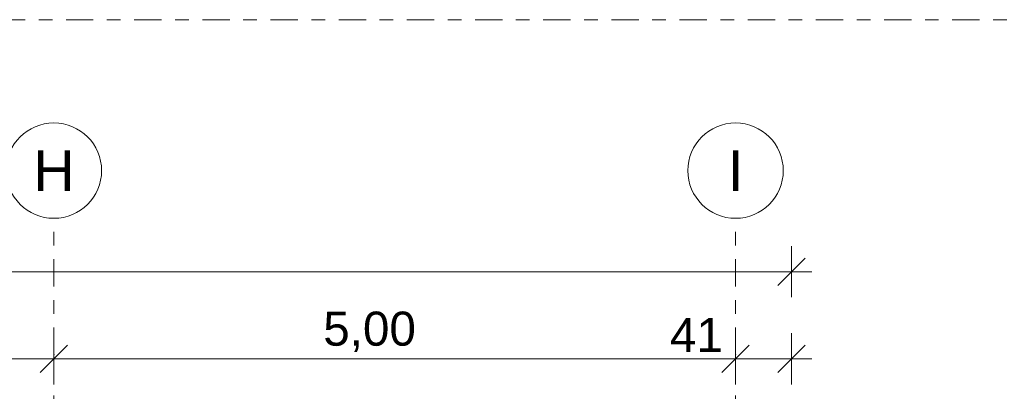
# Model space of a CAD drawing. Header units: metres. Extents: x -167 to 233, y -155 to 122.
# Tile 211 of 215: x 52.5 to 59.72, y 46.27 to 49. Entities that reach past the tile are written whole.
import ezdxf
from ezdxf.enums import TextEntityAlignment as Align

# ---------------------------------------------------------------- set-up
doc = ezdxf.new("R2010")
doc.units = ezdxf.units.M
doc.header["$MEASUREMENT"] = 0
doc.linetypes.add('Raster', pattern=[0.4, 0.2, -0.1, 0, -0.1])
for name, color, linetype in [('60 Grenzen', 7, 'Continuous'), ('90 Achsraster', 7, 'Continuous'), ('94 Genehmigungsplanung Bemaßung', 7, 'Continuous')]:
    doc.layers.add(name, color=color, linetype=linetype)
doc.styles.add('ERSTELLTER_STIL_1', font='arial.ttf')
doc.styles.add('ERSTELLTER_STIL_2', font='arial.ttf')
doc.dimstyles.new('ERSTELLTER_STIL__1', dxfattribs={"dimtxt": 0.25, "dimasz": 0.19, "dimexe": 0.18, "dimexo": 0.1, "dimgap": 0, "dimtad": 1, "dimtih": 1, "dimtoh": 1, "dimzin": 0, "dimdsep": 46, "dimtxsty": 'ERSTELLTER_STIL_1', "dimblk": 'ARROWHEAD_6', "dimblk1": 'ARROWHEAD_6', "dimblk2": 'ARROWHEAD_6', "dimcen": 0.09, "dimclrd": 7, "dimclre": 7, "dimclrt": 7, "dimazin": 0, "dimtfac": 1, "dimtdec": 4, "dimtmove": 0, "dimatfit": 3, "dimfxl": 1, "dimtolj": 1, "dimtzin": 0, "dimarcsym": 0})

# ---------------------------------------------------------------- blocks, each defined once
blk = doc.blocks.new('Standard-Rastermarker_138')
at = {"layer": '90 Achsraster', "color": 14, "linetype": 'Raster', "lineweight": 18, "true_color": 0xa80000}
for q in [(0, 0), (24.6809, 0)]:
    blk.add_line((1, 0), q, dxfattribs=at)
at = {"layer": '90 Achsraster', "color": 14, "linetype": 'Continuous', "lineweight": 18, "true_color": 0xa80000, "flags": 128}
blk.add_lwpolyline([(0, 0, 1), (-0.7, 0, 1)], format="xyb", close=True, dxfattribs=at)
at = {"layer": '90 Achsraster', "color": 14, "linetype": 'Raster', "lineweight": 18, "true_color": 0xa80000}
blk.add_point((1, 0), dxfattribs=at)
blk.add_point((1, 0), dxfattribs=at)
at = {"layer": '90 Achsraster', "color": 14, "lineweight": 18, "true_color": 0xa80000, "style": 'ERSTELLTER_STIL_2'}
for tag, p in [('AC_MarkerText_1_0', (-0.5686, -0.0686)), ('AC_MarkerText_1_1', (25.8123, -0.0686))]:
    blk.add_attdef(tag, text='', height=0.3, rotation=90, dxfattribs=at).set_placement(p, align=Align.TOP_CENTER)
blk = doc.blocks.new('*D233', base_point=(27236.1321, 33357.279))
at = {"layer": '94 Genehmigungsplanung Bemaßung', "color": 7, "linetype": 'Continuous', "lineweight": 13}
for p, q in [((17.3411, 46.9622), (17.3411, 47.3372)), ((58.1625, 46.9622), (58.1625, 47.3372)), ((17.4411, 47.2497), (17.2411, 47.0497)), ((58.0625, 47.0497), (58.2625, 47.2497)), ((17.1911, 47.1497), (17.3411, 47.1497)), ((17.3411, 47.1497), (58.1625, 47.1497)), ((58.1625, 47.1497), (58.3125, 47.1497))]:
    blk.add_line(p, q, dxfattribs=at)
at = {"layer": '94 Genehmigungsplanung Bemaßung', "color": 7, "lineweight": 13, "insert": (37.3228, 47.1997), "char_height": 0.25, "attachment_point": 7, "style": 'ERSTELLTER_STIL_1'}
blk.add_mtext('\\A1;{\\pql;\\fArial|b0|i0|c0|p0;\\W1.000000;40,82}', dxfattribs=at)
blk = doc.blocks.new('ARROWHEAD_6')
at = {"color": 0, "linetype": 'Continuous', "lineweight": 0}
for p, q in [((-0.5, -0.5), (0.5, 0.5)), ((0, 0), (-1, 0))]:
    blk.add_line(p, q, dxfattribs=at)
blk = doc.blocks.new('*D241', base_point=(27236.1321, 33357.279))
at = {"layer": '94 Genehmigungsplanung Bemaßung', "color": 7, "linetype": 'Continuous', "lineweight": 13}
for p, q in [((47.7511, 46.3231), (47.7511, 46.6981)), ((52.7525, 46.3231), (52.7525, 46.6981)), ((47.8511, 46.6106), (47.6511, 46.4106)), ((52.8525, 46.6106), (52.6525, 46.4106)), ((47.7511, 46.5106), (52.7525, 46.5106))]:
    blk.add_line(p, q, dxfattribs=at)
at = {"layer": '94 Genehmigungsplanung Bemaßung', "color": 7, "lineweight": 13, "insert": (49.9181, 46.5606), "char_height": 0.25, "attachment_point": 7, "style": 'ERSTELLTER_STIL_1'}
blk.add_mtext('\\A1;{\\pql;\\fArial|b0|i0|c0|p0;\\W1.000000;5,00}', dxfattribs=at)
blk = doc.blocks.new('*D242', base_point=(27236.1321, 33357.279))
at = {"layer": '94 Genehmigungsplanung Bemaßung', "color": 7, "linetype": 'Continuous', "lineweight": 13}
for p, q in [((52.7525, 46.3231), (52.7525, 46.6981)), ((57.7525, 46.3231), (57.7525, 46.6981)), ((52.8525, 46.6106), (52.6525, 46.4106)), ((57.8525, 46.6106), (57.6525, 46.4106)), ((52.7525, 46.5106), (57.7525, 46.5106))]:
    blk.add_line(p, q, dxfattribs=at)
at = {"layer": '94 Genehmigungsplanung Bemaßung', "color": 7, "lineweight": 13, "char_height": 0.25, "attachment_point": 7, "style": 'ERSTELLTER_STIL_1'}
for s, insert in [('\\A1;{\\pql;\\fArial|b0|i0|c0|p0;\\W1.000000;5,00}', (54.7282, 46.5606)), ('\\A1;{\\pql;\\fArial|b0|i0|c0|p0;\\W1.000000;41}', (57.2711, 46.5606))]:
    blk.add_mtext(s, dxfattribs=dict(at, insert=insert))
blk = doc.blocks.new('*D243', base_point=(27236.1321, 33357.279))
at = {"layer": '94 Genehmigungsplanung Bemaßung', "color": 7, "linetype": 'Continuous', "lineweight": 13}
for p, q in [((57.7525, 46.3231), (57.7525, 46.6981)), ((58.1625, 46.3231), (58.1625, 46.6981)), ((57.8525, 46.6106), (57.6525, 46.4106)), ((58.0625, 46.4106), (58.2625, 46.6106)), ((57.7525, 46.5106), (58.1625, 46.5106)), ((58.1625, 46.5106), (58.3125, 46.5106))]:
    blk.add_line(p, q, dxfattribs=at)
blk = doc.blocks.new('Standard-Rastermarker_151')
at = {"layer": '60 Grenzen', "color": 7, "linetype": 'Raster', "lineweight": 13}
blk.add_line((1, 0), (204.9035, 0), dxfattribs=at)

msp = doc.modelspace()

# ---------------------------------------------------------------- block references
at = {"layer": '60 Grenzen', "color": 7, "linetype": 'Continuous', "lineweight": 18}
msp.add_blockref('Standard-Rastermarker_151', (2.3419, 48.9991), dxfattribs=at)
at = {"layer": '90 Achsraster', "color": 7, "linetype": 'Continuous', "lineweight": 18}
ref = msp.add_blockref('Standard-Rastermarker_138', (52.7525, 47.5416), dxfattribs=dict(at, rotation=270))
ref.add_attrib('AC_MarkerText_1', 'H', dxfattribs={"color": 14, "lineweight": 18, "true_color": 0xa80000, "height": 0.3, "rotation": 360, "style": 'ERSTELLTER_STIL_2'}).set_placement((52.7525, 48.0416), align=Align.TOP_CENTER)
ref = msp.add_blockref('Standard-Rastermarker_138', (57.7525, 47.5416), dxfattribs=dict(at, rotation=270))
ref.add_attrib('AC_MarkerText_1', 'I', dxfattribs={"color": 14, "lineweight": 18, "true_color": 0xa80000, "height": 0.3, "rotation": 360, "style": 'ERSTELLTER_STIL_2'}).set_placement((57.7525, 48.0416), align=Align.TOP_CENTER)

# ---------------------------------------------------------------- dimensions: what is measured, and where the dimension line sits
at = {"layer": '94 Genehmigungsplanung Bemaßung', "color": 7, "linetype": 'Continuous', "lineweight": 13}
for base, p1, p2, picture, middle in [((57.7525, 46.5106), (52.7525, 47.5416), (57.7525, 47.8916), '*D242', (55.0518, 46.6856)), ((58.1625, 46.5106), (57.7525, 47.8916), (58.1625, 43.9997), '*D243', (57.4614, 46.6856)), ((58.1625, 47.1497), (17.3411, 43.9997), (58.1625, 43.9997), '*D233', (37.7416, 47.3247)), ((52.7525, 46.5106), (47.7511, 47.5916), (52.7525, 47.5416), '*D241', (50.2418, 46.6856))]:
    dim = msp.add_linear_dim(base=base, p1=p1, p2=p2, dimstyle='ERSTELLTER_STIL__1', dxfattribs=at)
    dim.commit()
    dim.dimension.update_dxf_attribs({"geometry": picture, "text_midpoint": middle, "dimtype": 160})

doc.saveas('drawing.dxf')
